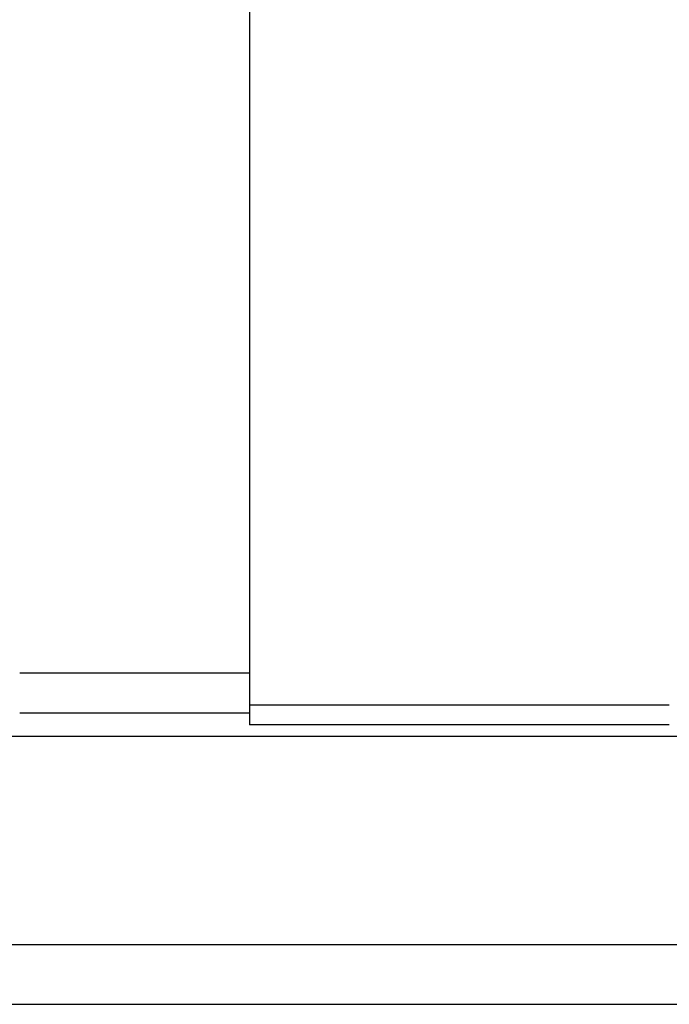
# Model space of a CAD drawing. Header units: millimetres. Extents: x 13 to 415, y 108 to 235.
# Tile 4 of 53: x 242 to 258, y 128 to 153. Entities that reach past the tile are written whole.
import ezdxf

# ---------------------------------------------------------------- set-up
doc = ezdxf.new("R2010")
doc.units = ezdxf.units.MM
doc.header["$LTSCALE"] = 0.15
doc.layers.add('2', color=7, linetype='CONTINUOUS', true_color=0xffffff)
doc.layers.add('OUT', color=3, linetype='CONTINUOUS')

msp = doc.modelspace()

# ---------------------------------------------------------------- linework, layer by layer
at = {"layer": '2', "color": 0, "linetype": 'Continuous'}
for p, q in [((247.524, 169.279), (247.524, 135.279)), ((247.524, 135.779), (258.024, 135.779)), ((258.024, 135.279), (247.524, 135.279)), ((212.388, 134.99), (415.174, 134.99))]:
    msp.add_line(p, q, dxfattribs=at)
at = {"layer": 'OUT', "color": 0}
for p, q in [((241.774, 136.579), (247.524, 136.579)), ((241.774, 135.579), (247.524, 135.579)), ((213.597, 129.779), (415.174, 129.779)), ((170.174, 128.279), (415.174, 128.279))]:
    msp.add_line(p, q, dxfattribs=at)

doc.saveas('drawing.dxf')
